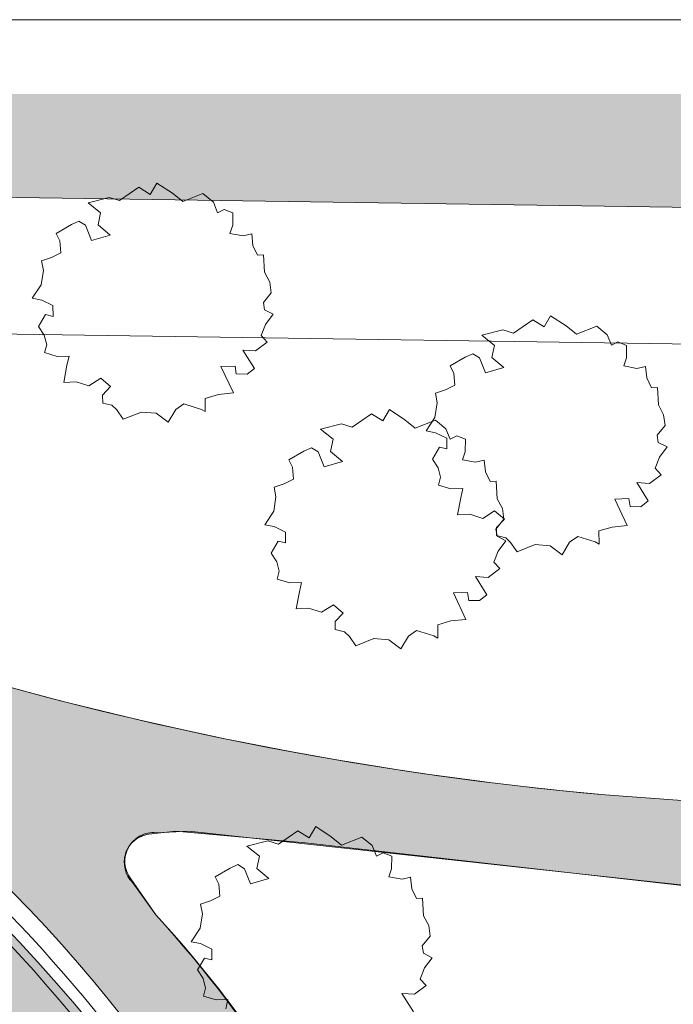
# Model space of a CAD drawing. Header units: millimetres. Extents: x 10 to 831, y -9 to 584.
# Tile 51 of 54: x 437 to 532, y 440 to 584. Entities that reach past the tile are written whole.
import ezdxf
from ezdxf.xclip import XClip

# ---------------------------------------------------------------- set-up
doc = ezdxf.new("R2010")
doc.units = ezdxf.units.MM
doc.header["$MEASUREMENT"] = 0
doc.header["$XCLIPFRAME"] = 0
for name, color, linetype in [('90 Bomen', 7, 'Continuous'), ('90 Terrein omgeving', 7, 'Continuous'), ('90 Terrein omgeving Afdek-arcering', 7, 'Continuous'), ('90 Terrein perceel', 7, 'Continuous'), ('90 Terrein perceel Afdek-arcering', 7, 'Continuous')]:
    doc.layers.add(name, color=color, linetype=linetype)

# ---------------------------------------------------------------- blocks, each defined once
blk = doc.blocks.new('*X7')
at = {"layer": '90 Terrein perceel Afdek-arcering', "linetype": 'Continuous', "lineweight": 0, "true_color": 0x99a3a6}
blk.add_hatch(color=253, dxfattribs=at).paths.add_polyline_path([(299.71, 467.48, 0.071678), (319.87, 470.66, -0.311614), (357.37, 459.62), (367.09, 465.68, -0.130679), (387.25, 472.23, -0.251809), (417.34, 456.83, -0.120048), (429.4, 427.78, -0.268396), (422.58, 406.28), (412.8, 400.16), (414.26, 397.83, -0.236828), (407.37, 373.22, -0.538053), (402.96, 375.11), (399.12, 309.34), (408.35, 309.61, -0.07769), (410.54, 323.76, -0.16797), (419.75, 334.05, -0.096986), (467.6, 339.8, -0.25949), (475.25, 334.98, -0.066974), (477.7, 317.24), (495.46, 320.16, 0.309182), (334.99, 510.16), (328.33, 511.95, 0.153026), (310.39, 494.13, 0.098127)])
blk = doc.blocks.new('*X24')
at = {"layer": '90 Terrein omgeving Afdek-arcering', "linetype": 'Continuous', "lineweight": 0, "true_color": 0x99a3a6}
blk.add_hatch(color=253, dxfattribs=at).paths.add_polyline_path([(61.65, 397.2), (67.04, 384.58, -0.343045), (308.7, 521.13, -0.122857), (409.25, 479.23, -0.062158), (449.51, 440.7, -0.144211), (499.27, 321.02), (516.65, 326.95, 0.023501), (490.48, 398.56, 0.089942), (456.5, 453.02), (453.11, 457.73, -0.624865), (455.44, 464.83), (459.42, 465.28), (478.33, 463.56), (547.39, 455.74, 0.038855), (624.73, 455.7), (624.73, 467.76, -0.02325), (555.36, 468.16), (522.27, 470.57, -0.053223), (418.07, 491.33), (402.29, 498.23), (375.73, 511.32, 0.087441), (295.96, 532.78, 0.31395)])
blk = doc.blocks.new('*X25')
at = {"layer": '90 Terrein omgeving Afdek-arcering', "linetype": 'Continuous', "lineweight": 0, "true_color": 0x000000}
blk.add_hatch(color=18, dxfattribs=at).paths.add_polyline_path([(356.27, 573.12), (22.48, 573.12), (22.48, 564.1), (624.73, 555.19), (624.73, 573.12), (388.65, 573.12), (371.37, 569.93, -0.164442)])
blk = doc.blocks.new('Drawing_2_2', base_point=(176.47, 192.53))
at = {"layer": '90 Bomen', "color": 1, "linetype": 'Continuous', "lineweight": 0}
for p, q in [((451.17, 557.53), (454.01, 559.48)), ((454.01, 559.48), (455.67, 558.44)), ((455.67, 558.44), (456.63, 560.08)), ((456.63, 560.08), (458.9, 558.6)), ((446.56, 557.21), (449.63, 558)), ((449.63, 558), (451.17, 557.53)), ((458.9, 558.6), (460.41, 557.38)), ((460.41, 557.38), (463.37, 558.55)), ((463.37, 558.55), (464.9, 557.29)), ((448.39, 555.74), (446.56, 557.21)), ((464.9, 557.29), (465.52, 555.76)), ((465.52, 555.76), (466.48, 556.25)), ((466.48, 556.25), (467.75, 555.74)), ((448.02, 553.97), (448.39, 555.74)), ((467.75, 555.74), (467.73, 553.93)), ((441.9, 552.73), (444.11, 554.01)), ((444.11, 554.01), (445.23, 554.51)), ((445.23, 554.51), (446.19, 553.92)), ((446.19, 553.92), (447.08, 551.7)), ((449.78, 552.49), (448.02, 553.97)), ((467.73, 553.93), (467.32, 552.73)), ((442.45, 551.64), (441.9, 552.73)), ((447.08, 551.7), (449.78, 552.49)), ((467.32, 552.73), (469.26, 552.38)), ((469.26, 552.38), (470.52, 552.66)), ((470.52, 552.66), (470.69, 550.98)), ((442.58, 549.91), (442.45, 551.64)), ((470.69, 550.98), (471.38, 549.54)), ((439.76, 548.74), (441.22, 549.23)), ((441.22, 549.23), (442.58, 549.91)), ((471.38, 549.54), (472.26, 549.59)), ((472.26, 549.59), (472.4, 547.04)), ((440.03, 547.31), (439.76, 548.74)), ((439.69, 545.2), (440.03, 547.31)), ((472.4, 547.04), (473.17, 545.6)), ((438.39, 543.24), (439.69, 545.2)), ((473.17, 545.6), (473.37, 544.03)), ((439.77, 542.96), (438.39, 543.24)), ((473.37, 544.03), (472.22, 542.62)), ((441.41, 542.17), (439.77, 542.96)), ((441.44, 540.59), (441.41, 542.17)), ((472.22, 542.62), (472.39, 541.55)), ((439.3, 539.11), (440.34, 540.85)), ((440.34, 540.85), (441.44, 540.59)), ((472.39, 541.55), (473.67, 540.9)), ((473.67, 540.9), (472.54, 539.4)), ((513.32, 539.05), (514.28, 540.69)), ((514.28, 540.69), (516.56, 539.21)), ((440.15, 537.84), (439.3, 539.11)), ((472.54, 539.4), (471.92, 537.77)), ((508.82, 538.14), (511.67, 540.09)), ((511.67, 540.09), (513.32, 539.05)), ((516.56, 539.21), (518.06, 537.99)), ((518.06, 537.99), (521.02, 539.16)), ((521.02, 539.16), (522.56, 537.9)), ((440.5, 536.45), (440.15, 537.84)), ((471.92, 537.77), (472.79, 536.81)), ((504.21, 537.82), (507.29, 538.6)), ((506.04, 536.35), (504.21, 537.82)), ((507.29, 538.6), (508.82, 538.14)), ((522.56, 537.9), (523.17, 536.37)), ((440.19, 535.29), (440.5, 536.45)), ((472.79, 536.81), (471.08, 535.55)), ((505.67, 534.58), (506.04, 536.35)), ((523.17, 536.37), (524.13, 536.85)), ((524.13, 536.85), (525.4, 536.35)), ((525.4, 536.35), (525.38, 534.54)), ((442.04, 534.73), (440.19, 535.29)), ((443.78, 534.78), (442.04, 534.73)), ((443.46, 533.43), (443.78, 534.78)), ((471.08, 535.55), (469.24, 535.66)), ((469.24, 535.66), (470.92, 532.97)), ((499.55, 533.34), (501.76, 534.62)), ((501.76, 534.62), (502.89, 535.12)), ((502.89, 535.12), (503.85, 534.53)), ((503.85, 534.53), (504.73, 532.31)), ((507.43, 533.1), (505.67, 534.58)), ((525.38, 534.54), (524.97, 533.34)), ((443, 530.93), (443.46, 533.43)), ((468.09, 533.33), (466.01, 533.26)), ((466.01, 533.26), (467.84, 529.4)), ((468.25, 532.18), (468.09, 533.33)), ((500.11, 532.25), (499.55, 533.34)), ((504.73, 532.31), (507.43, 533.1)), ((524.97, 533.34), (526.91, 532.98)), ((526.91, 532.98), (528.18, 533.27)), ((528.18, 533.27), (528.34, 531.59)), ((469.84, 532.13), (468.25, 532.18)), ((470.92, 532.97), (469.84, 532.13)), ((500.23, 530.52), (500.11, 532.25)), ((528.34, 531.59), (529.03, 530.15)), ((444.81, 531.03), (443, 530.93)), ((446.68, 530.42), (444.81, 531.03)), ((448.43, 531.55), (446.68, 530.42)), ((449.85, 530.32), (448.43, 531.55)), ((448.69, 529.07), (449.85, 530.32)), ((498.87, 529.83), (500.23, 530.52)), ((529.03, 530.15), (529.91, 530.2)), ((529.91, 530.2), (530.05, 527.65)), ((448.7, 527.91), (448.69, 529.07)), ((465.65, 529.16), (463.69, 528.6)), ((467.84, 529.4), (465.65, 529.16)), ((497.41, 529.35), (498.87, 529.83)), ((497.68, 527.92), (497.41, 529.35)), ((450.05, 527.59), (448.7, 527.91)), ((450.77, 526.9), (450.05, 527.59)), ((460.59, 527.79), (459.41, 526.95)), ((463.15, 526.98), (460.59, 527.79)), ((463.69, 528.6), (463.7, 526.66)), ((497.34, 525.81), (497.68, 527.92)), ((530.05, 527.65), (530.82, 526.21)), ((451.72, 525.55), (450.77, 526.9)), ((454.36, 526.58), (451.72, 525.55)), ((456.54, 526.41), (454.36, 526.58)), ((458.3, 525.1), (456.54, 526.41)), ((459.41, 526.95), (458.3, 525.1)), ((463.7, 526.66), (463.15, 526.98)), ((485.21, 524.39), (488.06, 526.35)), ((488.06, 526.35), (489.71, 525.31)), ((489.71, 525.31), (490.67, 526.95)), ((490.67, 526.95), (492.95, 525.46)), ((530.82, 526.21), (531.02, 524.64)), ((480.6, 524.08), (483.68, 524.86)), ((483.68, 524.86), (485.21, 524.39)), ((492.95, 525.46), (494.45, 524.24)), ((494.45, 524.24), (497.41, 525.41)), ((496.04, 523.85), (497.34, 525.81)), ((497.41, 525.41), (498.95, 524.16)), ((531.02, 524.64), (529.88, 523.23)), ((482.43, 522.61), (480.6, 524.08)), ((497.42, 523.57), (496.04, 523.85)), ((499.06, 522.78), (497.42, 523.57)), ((498.95, 524.16), (499.56, 522.62)), ((499.56, 522.62), (500.52, 523.11)), ((500.52, 523.11), (501.79, 522.61)), ((529.88, 523.23), (530.04, 522.16)), ((482.06, 520.83), (482.43, 522.61)), ((499.09, 521.2), (499.06, 522.78)), ((501.79, 522.61), (501.77, 520.79)), ((530.04, 522.16), (531.32, 521.5)), ((531.32, 521.5), (530.2, 520.01)), ((475.94, 519.6), (478.15, 520.88)), ((478.15, 520.88), (479.28, 521.38)), ((479.28, 521.38), (480.24, 520.78)), ((480.24, 520.78), (481.12, 518.57)), ((483.82, 519.36), (482.06, 520.83)), ((496.96, 519.71), (497.99, 521.45)), ((497.99, 521.45), (499.09, 521.2)), ((501.77, 520.79), (501.36, 519.6)), ((476.5, 518.51), (475.94, 519.6)), ((481.12, 518.57), (483.82, 519.36)), ((497.8, 518.45), (496.96, 519.71)), ((501.36, 519.6), (503.3, 519.24)), ((503.3, 519.24), (504.57, 519.53)), ((504.57, 519.53), (504.73, 517.85)), ((530.2, 520.01), (529.57, 518.38)), ((476.62, 516.77), (476.5, 518.51)), ((498.15, 517.06), (497.8, 518.45)), ((504.73, 517.85), (505.42, 516.41)), ((530.44, 517.42), (528.74, 516.16)), ((529.57, 518.38), (530.44, 517.42)), ((473.8, 515.6), (475.26, 516.09)), ((475.26, 516.09), (476.62, 516.77)), ((497.84, 515.9), (498.15, 517.06)), ((499.69, 515.34), (497.84, 515.9)), ((505.42, 516.41), (506.3, 516.46)), ((506.3, 516.46), (506.44, 513.9)), ((528.74, 516.16), (526.9, 516.27)), ((526.9, 516.27), (528.57, 513.58)), ((474.07, 514.17), (473.8, 515.6)), ((501.43, 515.39), (499.69, 515.34)), ((501.12, 514.03), (501.43, 515.39)), ((473.73, 512.07), (474.07, 514.17)), ((500.65, 511.54), (501.12, 514.03)), ((506.44, 513.9), (507.21, 512.46)), ((525.74, 513.94), (523.67, 513.87)), ((523.67, 513.87), (525.49, 510)), ((525.91, 512.79), (525.74, 513.94)), ((528.57, 513.58), (527.49, 512.74)), ((472.43, 510.1), (473.73, 512.07)), ((502.46, 511.64), (500.65, 511.54)), ((504.33, 511.03), (502.46, 511.64)), ((506.08, 512.16), (504.33, 511.03)), ((507.5, 510.93), (506.08, 512.16)), ((507.21, 512.46), (507.41, 510.9)), ((527.49, 512.74), (525.91, 512.79)), ((473.81, 509.83), (472.43, 510.1)), ((507.41, 510.9), (506.27, 509.48)), ((506.35, 509.68), (507.5, 510.93)), ((525.49, 510), (523.3, 509.77)), ((475.45, 509.04), (473.81, 509.83)), ((475.48, 507.46), (475.45, 509.04)), ((506.27, 509.48), (506.43, 508.41)), ((506.35, 508.52), (506.35, 509.68)), ((523.3, 509.77), (521.35, 509.21)), ((521.35, 509.21), (521.36, 507.27)), ((473.35, 505.97), (474.38, 507.71)), ((474.38, 507.71), (475.48, 507.46)), ((507.7, 508.2), (506.35, 508.52)), ((506.43, 508.41), (507.71, 507.76)), ((507.71, 507.76), (506.59, 506.26)), ((508.42, 507.51), (507.7, 508.2)), ((509.37, 506.15), (508.42, 507.51)), ((512.02, 507.19), (509.37, 506.15)), ((514.19, 507.02), (512.02, 507.19)), ((517.06, 507.56), (515.95, 505.7)), ((518.25, 508.4), (517.06, 507.56)), ((520.8, 507.59), (518.25, 508.4)), ((521.36, 507.27), (520.8, 507.59)), ((474.19, 504.7), (473.35, 505.97)), ((506.59, 506.26), (505.96, 504.64)), ((515.95, 505.7), (514.19, 507.02)), ((474.54, 503.32), (474.19, 504.7)), ((505.96, 504.64), (506.83, 503.68)), ((474.23, 502.16), (474.54, 503.32)), ((506.83, 503.68), (505.12, 502.41)), ((476.08, 501.6), (474.23, 502.16)), ((477.82, 501.65), (476.08, 501.6)), ((477.51, 500.29), (477.82, 501.65)), ((505.12, 502.41), (503.29, 502.53)), ((503.29, 502.53), (504.96, 499.84)), ((477.04, 497.8), (477.51, 500.29)), ((502.13, 500.2), (500.05, 500.13)), ((500.05, 500.13), (501.88, 496.26)), ((502.3, 499.04), (502.13, 500.2)), ((503.88, 499), (502.3, 499.04)), ((504.96, 499.84), (503.88, 499)), ((478.85, 497.9), (477.04, 497.8)), ((480.72, 497.29), (478.85, 497.9)), ((482.47, 498.41), (480.72, 497.29)), ((483.89, 497.19), (482.47, 498.41)), ((482.73, 495.94), (483.89, 497.19)), ((482.74, 494.77), (482.73, 495.94)), ((499.69, 496.03), (497.74, 495.47)), ((501.88, 496.26), (499.69, 496.03)), ((484.09, 494.46), (482.74, 494.77)), ((484.81, 493.76), (484.09, 494.46)), ((494.64, 494.65), (493.45, 493.82)), ((497.19, 493.85), (494.64, 494.65)), ((497.74, 495.47), (497.74, 493.53)), ((485.76, 492.41), (484.81, 493.76)), ((488.41, 493.45), (485.76, 492.41)), ((490.58, 493.27), (488.41, 493.45)), ((492.34, 491.96), (490.58, 493.27)), ((493.45, 493.82), (492.34, 491.96)), ((497.74, 493.53), (497.19, 493.85)), ((474.43, 463.39), (477.28, 465.34)), ((477.28, 465.34), (478.93, 464.3)), ((478.93, 464.3), (479.89, 465.94)), ((479.89, 465.94), (482.16, 464.46)), ((482.16, 464.46), (483.67, 463.24)), ((483.67, 463.24), (486.63, 464.41)), ((486.63, 464.41), (488.16, 463.15)), ((469.82, 463.07), (472.89, 463.85)), ((471.65, 461.6), (469.82, 463.07)), ((472.89, 463.85), (474.43, 463.39)), ((488.16, 463.15), (488.78, 461.62)), ((471.28, 459.83), (471.65, 461.6)), ((488.78, 461.62), (489.74, 462.1)), ((489.74, 462.1), (491.01, 461.6)), ((491.01, 461.6), (490.99, 459.78)), ((465.16, 458.59), (467.37, 459.87)), ((467.37, 459.87), (468.5, 460.37)), ((468.5, 460.37), (469.45, 459.78)), ((469.45, 459.78), (470.34, 457.56)), ((473.04, 458.35), (471.28, 459.83)), ((490.99, 459.78), (490.58, 458.59)), ((465.71, 457.5), (465.16, 458.59)), ((470.34, 457.56), (473.04, 458.35)), ((490.58, 458.59), (492.52, 458.23)), ((492.52, 458.23), (493.78, 458.52)), ((493.78, 458.52), (493.95, 456.84)), ((465.84, 455.77), (465.71, 457.5)), ((493.95, 456.84), (494.64, 455.4)), ((464.48, 455.08), (465.84, 455.77)), ((494.64, 455.4), (495.52, 455.45)), ((495.52, 455.45), (495.66, 452.89)), ((463.02, 454.6), (464.48, 455.08)), ((463.29, 453.17), (463.02, 454.6)), ((462.95, 451.06), (463.29, 453.17)), ((495.66, 452.89), (496.43, 451.46)), ((461.65, 449.1), (462.95, 451.06)), ((496.43, 451.46), (496.63, 449.89)), ((496.63, 449.89), (495.48, 448.47)), ((463.03, 448.82), (461.65, 449.1)), ((464.67, 448.03), (463.03, 448.82)), ((495.48, 448.47), (495.65, 447.41)), ((462.56, 444.96), (463.6, 446.7)), ((463.6, 446.7), (464.7, 446.45)), ((464.7, 446.45), (464.67, 448.03)), ((495.65, 447.41), (496.93, 446.75)), ((496.93, 446.75), (495.8, 445.26)), ((495.8, 445.26), (495.18, 443.63)), ((463.41, 443.7), (462.56, 444.96)), ((463.76, 442.31), (463.41, 443.7)), ((463.45, 441.15), (463.76, 442.31)), ((496.05, 442.67), (494.34, 441.41)), ((495.18, 443.63), (496.05, 442.67)), ((465.3, 440.59), (463.45, 441.15)), ((494.34, 441.41), (492.5, 441.52)), ((492.5, 441.52), (494.18, 438.83)), ((467.04, 440.64), (465.3, 440.59)), ((466.73, 439.28), (467.04, 440.64))]:
    blk.add_line(p, q, dxfattribs=at)
at = {"layer": '90 Terrein omgeving', "color": 2, "linetype": 'Continuous', "lineweight": 0, "flags": 128}
for points in [[(22.48, 564.1), (624.73, 555.19)], [(624.73, 555.19), (22.48, 564.1)], [(624.73, 535.19), (22.48, 544.1)], [(22.48, 544.1), (624.73, 535.19)]]:
    blk.add_lwpolyline(points, dxfattribs=at)
for points in [[(22.48, 488.78), (61.65, 397.2, -0.340746), (318.56, 529.69, -0.068067), (382.91, 508.01, 0.04296), (424.5, 489.35, 0.049721), (522.27, 470.57), (555.36, 468.16, 0.02325), (624.73, 467.76)], [(624.73, 456.52, -0.054978), (552.02, 455.37), (461.3, 465.26), (456.52, 465.05, 0.649408), (452.8, 458.32), (456.5, 453.02, -0.092927), (490.48, 398.56, -0.023501), (516.65, 326.95, 0.042671), (623.96, 380.5), (624.73, 426.9)]]:
    blk.add_lwpolyline(points, format="xyb", dxfattribs=at)
at = {"layer": '90 Terrein omgeving', "color": 9, "linetype": 'Continuous', "lineweight": 0, "flags": 128}
blk.add_lwpolyline([(624.73, 467.76, -0.02325), (555.36, 468.16), (522.27, 470.57, -0.053223), (418.07, 491.33), (402.29, 498.23), (375.73, 511.32, 0.087441), (295.96, 532.78, 0.31395), (61.65, 397.2), (67.04, 384.58, -0.343045), (308.7, 521.13, -0.122857), (409.25, 479.23, -0.062158), (449.51, 440.7, -0.144211), (499.27, 321.02), (516.65, 326.95, 0.023501), (490.48, 398.56, 0.089942), (456.5, 453.02), (453.11, 457.73, -0.624865), (455.44, 464.83), (459.42, 465.28), (478.33, 463.56), (547.39, 455.74, 0.038855), (624.73, 455.7)], format="xyb", dxfattribs=at)
at = {"layer": '90 Terrein perceel', "color": 9, "linetype": 'Continuous', "lineweight": 0, "flags": 128}
blk.add_lwpolyline([(299.71, 467.48, 0.071678), (319.87, 470.66, -0.311614), (357.37, 459.62), (367.09, 465.68, -0.130679), (387.25, 472.23, -0.251809), (417.34, 456.83, -0.120048), (429.4, 427.78, -0.268396), (422.58, 406.28), (412.8, 400.16), (414.26, 397.83, -0.236828), (407.37, 373.22, -0.538053), (402.96, 375.11), (399.12, 309.34), (408.35, 309.61, -0.07769), (410.54, 323.76, -0.16797), (419.75, 334.05, -0.096986), (467.6, 339.8, -0.25949), (475.25, 334.98, -0.066974), (477.7, 317.24), (495.46, 320.16, 0.309182), (334.99, 510.16), (328.33, 511.95, 0.153026), (310.39, 494.13, 0.098127)], format="xyb", close=True, dxfattribs=at)
at = {"layer": '90 Terrein perceel', "color": 2, "linetype": 'Continuous', "lineweight": 0}
for radius, end in [(223.21, 83.347), (220.21, 48.4677)]:
    blk.add_arc((274.3, 298.25), radius, 5.623, end, dxfattribs=at)
at = {"layer": '90 Terrein omgeving', "color": 4, "linetype": 'Continuous', "lineweight": 0}
for name in ['*X25', '*X24', '*X7']:
    blk.add_blockref(name, (0, 0), dxfattribs=at)

msp = doc.modelspace()

# ---------------------------------------------------------------- linework, layer by layer
at = {"color": 1, "linetype": 'Continuous', "lineweight": 0, "flags": 128}
msp.add_lwpolyline([(831, 10), (831, 584), (10, 584), (10, 10)], close=True, dxfattribs=at)

# ---------------------------------------------------------------- next in the draw order: block references
at = {"color": 4, "linetype": 'Continuous', "lineweight": 0}
ref = msp.add_blockref('Drawing_2_2', (176.47, 192.53), dxfattribs=at)
XClip(ref).set_block_clipping_path([(624.7337432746, 573.1161090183), (22.4779058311, 573.1161090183), (22.4779058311, 19.0595604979), (624.7337432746, 19.0595604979), (624.7337432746, 247.83763313)])

doc.saveas('drawing.dxf')
